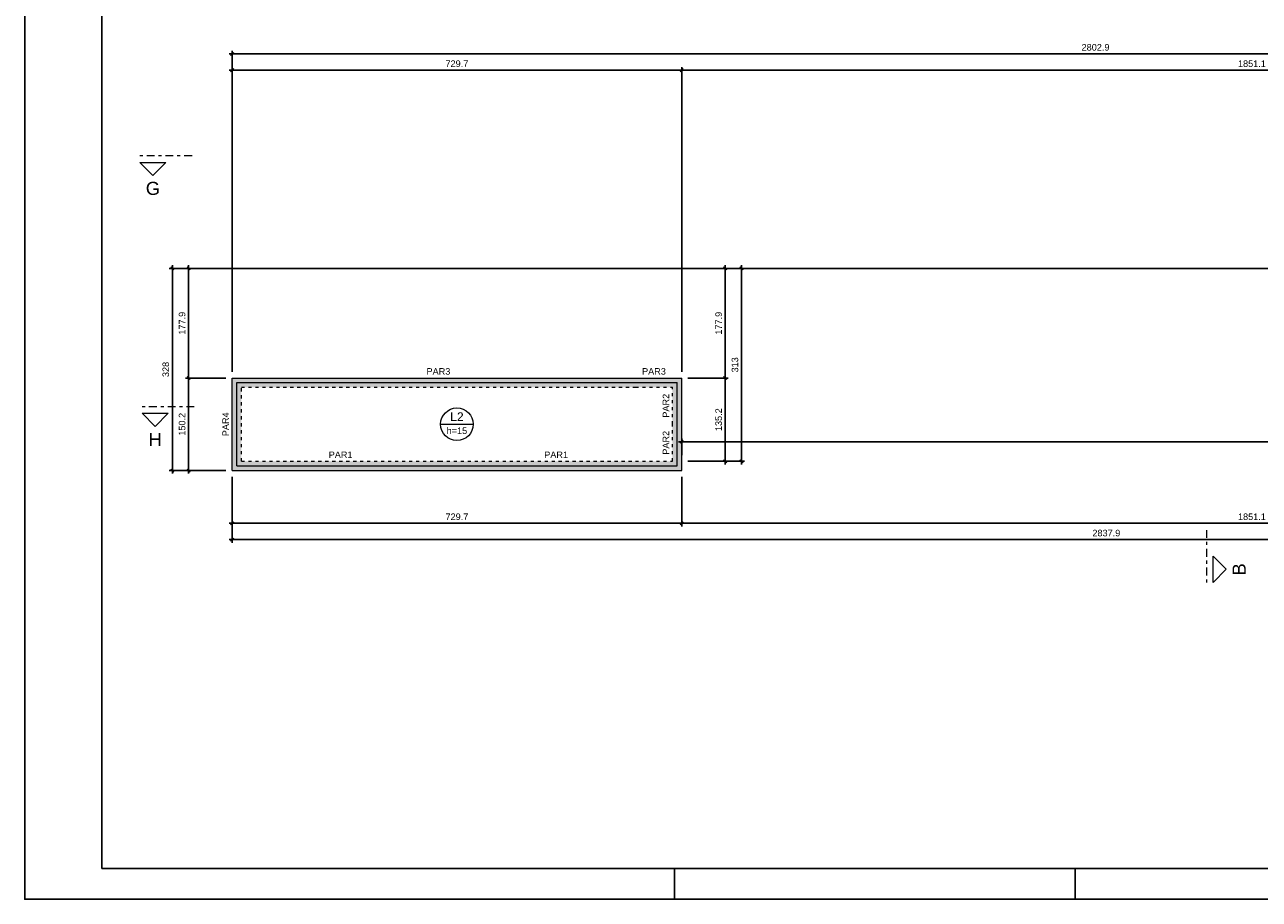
# Model space of a CAD drawing. Header units: millimetres. Extents: x 0 to 84.1, y 0 to 59.4.
# Tile 1 of 6: x 0 to 40.1, y 0 to 28.4. Entities that reach past the tile are written whole.
import ezdxf

# ---------------------------------------------------------------- set-up
doc = ezdxf.new("R2010")
doc.units = ezdxf.units.MM
doc.header["$MEASUREMENT"] = 0
for name, pattern in [('DASHDOT', [2.54, 1.27, -0.635, 0, -0.635]), ('DOT', [0.635, 0, -0.635]), ('NULL', [0])]:
    doc.linetypes.add(name, pattern=pattern)
doc.layers.get('0').update_dxf_attribs({"lineweight": 18})
for name, color, linetype, lineweight in [('FO-Cortes', 9, 'DASHDOT', 5), ('FO-Cotas', 5, 'Continuous', 5), ('FO-Eixos', 5, 'Continuous', 5), ('FO-Hachura parede de concreto', 161, 'Continuous', 5), ('FO-Textos das lajes', 3, 'Continuous', 20), ('FO-Textos das vigas', 7, 'Continuous', 5), ('FO-Vigas', 1, 'Continuous', 20)]:
    doc.layers.add(name, color=color, linetype=linetype, lineweight=lineweight)
doc.layers.add('SEDUC_MARF', color=1, linetype='Continuous')
doc.layers.add('SEDUC_MARGG', color=7, linetype='Continuous')
doc.styles.add('Arial', font='txt')
doc.dimstyles.new('UM_50.000000', dxfattribs={"dimtxt": 0.18, "dimasz": 0.1, "dimexe": 0.1, "dimexo": 0.2, "dimgap": 0, "dimtad": 1, "dimtih": 1, "dimtoh": 1, "dimdec": 1, "dimlfac": 50, "dimzin": 0, "dimdsep": 46, "dimtxsty": 'Standard', "dimcen": 0.09, "dimdle": 0.1, "dimadec": 1, "dimazin": 2, "dimtfac": 1, "dimtdec": 4, "dimtofl": 0, "dimtmove": 0, "dimatfit": 3, "dimfxl": 1, "dimtolj": 1, "dimarcsym": 0})

# ---------------------------------------------------------------- blocks, each defined once
blk = doc.blocks.new('_Oblique')
at = {"color": 0, "linetype": 'ByBlock', "lineweight": -2}
blk.add_line((-0.5, -0.5), (0.5, 0.5), dxfattribs=at)
blk = doc.blocks.new('*D6')
at = {"layer": 'Defpoints', "color": 0}
for p in [(21.328, 26.906), (6.734, 16.917), (21.328, 16.917)]:
    blk.add_point(p, dxfattribs=at)
at = {"layer": 'FO-Cotas', "color": 0, "lineweight": -2}
for p, q in [((6.634, 26.906), (21.428, 26.906)), ((6.734, 17.117), (6.734, 27.006)), ((21.328, 17.117), (21.328, 27.006))]:
    blk.add_line(p, q, dxfattribs=at)
at = {"layer": 'FO-Cotas', "color": 0, "lineweight": -2, "xscale": 0.1, "yscale": 0.1, "zscale": 0.1, "rotation": 180}
blk.add_blockref('_Oblique', (6.734, 26.906), dxfattribs=at)
at = {"layer": 'FO-Cotas', "color": 0, "lineweight": -2, "xscale": 0.1, "yscale": 0.1, "zscale": 0.1}
blk.add_blockref('_Oblique', (21.328, 26.906), dxfattribs=at)
at = {"layer": 'FO-Cotas', "color": 7, "insert": (14.031, 27.117), "char_height": 0.2118, "attachment_point": 5, "style": 'Arial'}
blk.add_mtext('\\A1;729.7', dxfattribs=at)
blk = doc.blocks.new('*D7')
at = {"layer": 'Defpoints', "color": 0}
for p in [(58.351, 26.906), (58.351, 25.494), (21.328, 16.917)]:
    blk.add_point(p, dxfattribs=at)
at = {"layer": 'FO-Cotas', "color": 0, "lineweight": -2}
for p, q in [((21.228, 26.906), (58.451, 26.906)), ((21.328, 17.117), (21.328, 27.006)), ((58.351, 25.694), (58.351, 27.006))]:
    blk.add_line(p, q, dxfattribs=at)
at = {"layer": 'FO-Cotas', "color": 0, "lineweight": -2, "xscale": 0.1, "yscale": 0.1, "zscale": 0.1, "rotation": 180}
blk.add_blockref('_Oblique', (21.328, 26.906), dxfattribs=at)
at = {"layer": 'FO-Cotas', "color": 0, "lineweight": -2, "xscale": 0.1, "yscale": 0.1, "zscale": 0.1}
blk.add_blockref('_Oblique', (58.351, 26.906), dxfattribs=at)
at = {"layer": 'FO-Cotas', "color": 7, "insert": (39.84, 27.117), "char_height": 0.2118, "attachment_point": 5, "style": 'Arial'}
blk.add_mtext('\\A1;1851.1', dxfattribs=at)
blk = doc.blocks.new('*D10')
at = {"layer": 'Defpoints', "color": 0}
for p in [(62.791, 27.435), (62.791, 25.494), (6.734, 16.917)]:
    blk.add_point(p, dxfattribs=at)
at = {"layer": 'FO-Cotas', "color": 0, "lineweight": -2}
for p, q in [((6.634, 27.435), (62.891, 27.435)), ((6.734, 17.117), (6.734, 27.535)), ((62.791, 25.694), (62.791, 27.535))]:
    blk.add_line(p, q, dxfattribs=at)
at = {"layer": 'FO-Cotas', "color": 0, "lineweight": -2, "xscale": 0.1, "yscale": 0.1, "zscale": 0.1, "rotation": 180}
blk.add_blockref('_Oblique', (6.734, 27.435), dxfattribs=at)
at = {"layer": 'FO-Cotas', "color": 0, "lineweight": -2, "xscale": 0.1, "yscale": 0.1, "zscale": 0.1}
blk.add_blockref('_Oblique', (62.791, 27.435), dxfattribs=at)
at = {"layer": 'FO-Cotas', "color": 7, "insert": (34.763, 27.647), "char_height": 0.2118, "attachment_point": 5, "style": 'Arial'}
blk.add_mtext('\\A1;2802.9', dxfattribs=at)
blk = doc.blocks.new('*D11')
at = {"layer": 'Defpoints', "color": 0}
for p in [(6.734, 13.914), (21.328, 13.914), (21.328, 12.202)]:
    blk.add_point(p, dxfattribs=at)
at = {"layer": 'FO-Cotas', "color": 0, "lineweight": -2}
for p, q in [((6.734, 13.714), (6.734, 12.102)), ((21.328, 13.714), (21.328, 12.102)), ((6.634, 12.202), (21.428, 12.202))]:
    blk.add_line(p, q, dxfattribs=at)
at = {"layer": 'FO-Cotas', "color": 0, "lineweight": -2, "xscale": 0.1, "yscale": 0.1, "zscale": 0.1, "rotation": 180}
blk.add_blockref('_Oblique', (6.734, 12.202), dxfattribs=at)
at = {"layer": 'FO-Cotas', "color": 0, "lineweight": -2, "xscale": 0.1, "yscale": 0.1, "zscale": 0.1}
blk.add_blockref('_Oblique', (21.328, 12.202), dxfattribs=at)
at = {"layer": 'FO-Cotas', "color": 7, "insert": (14.031, 12.413), "char_height": 0.2118, "attachment_point": 5, "style": 'Arial'}
blk.add_mtext('\\A1;729.7', dxfattribs=at)
blk = doc.blocks.new('*D12')
at = {"layer": 'Defpoints', "color": 0}
for p in [(58.351, 20.474), (21.328, 13.914), (58.351, 12.202)]:
    blk.add_point(p, dxfattribs=at)
at = {"layer": 'FO-Cotas', "color": 0, "lineweight": -2}
for p, q in [((58.351, 20.274), (58.351, 12.102)), ((21.328, 13.714), (21.328, 12.102)), ((21.228, 12.202), (58.451, 12.202))]:
    blk.add_line(p, q, dxfattribs=at)
at = {"layer": 'FO-Cotas', "color": 0, "lineweight": -2, "xscale": 0.1, "yscale": 0.1, "zscale": 0.1, "rotation": 180}
blk.add_blockref('_Oblique', (21.328, 12.202), dxfattribs=at)
at = {"layer": 'FO-Cotas', "color": 0, "lineweight": -2, "xscale": 0.1, "yscale": 0.1, "zscale": 0.1}
blk.add_blockref('_Oblique', (58.351, 12.202), dxfattribs=at)
at = {"layer": 'FO-Cotas', "color": 7, "insert": (39.84, 12.413), "char_height": 0.2118, "attachment_point": 5, "style": 'Arial'}
blk.add_mtext('\\A1;1851.1', dxfattribs=at)
blk = doc.blocks.new('*D15')
at = {"layer": 'Defpoints', "color": 0}
for p in [(6.734, 13.914), (63.491, 13.614), (63.491, 11.672)]:
    blk.add_point(p, dxfattribs=at)
at = {"layer": 'FO-Cotas', "color": 0, "lineweight": -2}
for p, q in [((6.734, 13.714), (6.734, 11.572)), ((63.491, 13.414), (63.491, 11.572)), ((6.634, 11.672), (63.591, 11.672))]:
    blk.add_line(p, q, dxfattribs=at)
at = {"layer": 'FO-Cotas', "color": 0, "lineweight": -2, "xscale": 0.1, "yscale": 0.1, "zscale": 0.1, "rotation": 180}
blk.add_blockref('_Oblique', (6.734, 11.672), dxfattribs=at)
at = {"layer": 'FO-Cotas', "color": 0, "lineweight": -2, "xscale": 0.1, "yscale": 0.1, "zscale": 0.1}
blk.add_blockref('_Oblique', (63.491, 11.672), dxfattribs=at)
at = {"layer": 'FO-Cotas', "color": 7, "insert": (35.113, 11.884), "char_height": 0.2118, "attachment_point": 5, "style": 'Arial'}
blk.add_mtext('\\A1;2837.9', dxfattribs=at)
blk = doc.blocks.new('*D17')
at = {"layer": 'Defpoints', "color": 0}
for p in [(5.322, 16.917), (6.734, 16.917), (6.734, 13.914)]:
    blk.add_point(p, dxfattribs=at)
at = {"layer": 'FO-Cotas', "color": 0, "lineweight": -2}
for p, q in [((6.534, 16.917), (5.222, 16.917)), ((5.322, 13.814), (5.322, 17.017)), ((6.534, 13.914), (5.222, 13.914))]:
    blk.add_line(p, q, dxfattribs=at)
at = {"layer": 'FO-Cotas', "color": 0, "lineweight": -2, "xscale": 0.1, "yscale": 0.1, "zscale": 0.1}
for p, rotation in [((5.322, 16.917), 90), ((5.322, 13.914), 270)]:
    blk.add_blockref('_Oblique', p, dxfattribs=dict(at, rotation=rotation))
at = {"layer": 'FO-Cotas', "color": 7, "insert": (5.11, 15.415), "char_height": 0.2118, "attachment_point": 5, "rotation": 90, "style": 'Arial'}
blk.add_mtext('\\A1;150.2', dxfattribs=at)
blk = doc.blocks.new('*D18')
at = {"layer": 'Defpoints', "color": 0}
for p in [(5.322, 20.474), (58.351, 20.474), (6.734, 16.917)]:
    blk.add_point(p, dxfattribs=at)
at = {"layer": 'FO-Cotas', "color": 0, "lineweight": -2}
for p, q in [((58.151, 20.474), (5.222, 20.474)), ((5.322, 16.817), (5.322, 20.574)), ((6.534, 16.917), (5.222, 16.917))]:
    blk.add_line(p, q, dxfattribs=at)
at = {"layer": 'FO-Cotas', "color": 0, "lineweight": -2, "xscale": 0.1, "yscale": 0.1, "zscale": 0.1}
for p, rotation in [((5.322, 20.474), 90), ((5.322, 16.917), 270)]:
    blk.add_blockref('_Oblique', p, dxfattribs=dict(at, rotation=rotation))
at = {"layer": 'FO-Cotas', "color": 7, "insert": (5.11, 18.695), "char_height": 0.2118, "attachment_point": 5, "rotation": 90, "style": 'Arial'}
blk.add_mtext('\\A1;177.9', dxfattribs=at)
blk = doc.blocks.new('*D22')
at = {"layer": 'Defpoints', "color": 0}
for p in [(4.793, 20.474), (58.351, 20.474), (6.734, 13.914)]:
    blk.add_point(p, dxfattribs=at)
at = {"layer": 'FO-Cotas', "color": 0, "lineweight": -2}
for p, q in [((58.151, 20.474), (4.693, 20.474)), ((4.793, 13.814), (4.793, 20.574)), ((6.534, 13.914), (4.693, 13.914))]:
    blk.add_line(p, q, dxfattribs=at)
at = {"layer": 'FO-Cotas', "color": 0, "lineweight": -2, "xscale": 0.1, "yscale": 0.1, "zscale": 0.1}
for p, rotation in [((4.793, 20.474), 90), ((4.793, 13.914), 270)]:
    blk.add_blockref('_Oblique', p, dxfattribs=dict(at, rotation=rotation))
at = {"layer": 'FO-Cotas', "color": 7, "insert": (4.581, 17.194), "char_height": 0.2118, "attachment_point": 5, "rotation": 90, "style": 'Arial'}
blk.add_mtext('\\A1;328', dxfattribs=at)
blk = doc.blocks.new('*D25')
at = {"layer": 'Defpoints', "color": 0}
for p in [(21.328, 16.917), (22.74, 16.917), (21.328, 14.214)]:
    blk.add_point(p, dxfattribs=at)
at = {"layer": 'FO-Cotas', "color": 0, "lineweight": -2}
for p, q in [((21.528, 16.917), (22.84, 16.917)), ((22.74, 14.114), (22.74, 17.017)), ((21.528, 14.214), (22.84, 14.214))]:
    blk.add_line(p, q, dxfattribs=at)
at = {"layer": 'FO-Cotas', "color": 0, "lineweight": -2, "xscale": 0.1, "yscale": 0.1, "zscale": 0.1}
for p, rotation in [((22.74, 16.917), 90), ((22.74, 14.214), 270)]:
    blk.add_blockref('_Oblique', p, dxfattribs=dict(at, rotation=rotation))
at = {"layer": 'FO-Cotas', "color": 7, "insert": (22.528, 15.565), "char_height": 0.2118, "attachment_point": 5, "rotation": 90, "style": 'Arial'}
blk.add_mtext('\\A1;135.2', dxfattribs=at)
blk = doc.blocks.new('*D26')
at = {"layer": 'Defpoints', "color": 0}
for p in [(22.74, 20.474), (63.491, 20.474), (21.328, 16.917)]:
    blk.add_point(p, dxfattribs=at)
at = {"layer": 'FO-Cotas', "color": 0, "lineweight": -2}
for p, q in [((63.291, 20.474), (22.64, 20.474)), ((22.74, 16.817), (22.74, 20.574)), ((21.528, 16.917), (22.84, 16.917))]:
    blk.add_line(p, q, dxfattribs=at)
at = {"layer": 'FO-Cotas', "color": 0, "lineweight": -2, "xscale": 0.1, "yscale": 0.1, "zscale": 0.1}
for p, rotation in [((22.74, 20.474), 90), ((22.74, 16.917), 270)]:
    blk.add_blockref('_Oblique', p, dxfattribs=dict(at, rotation=rotation))
at = {"layer": 'FO-Cotas', "color": 7, "insert": (22.528, 18.695), "char_height": 0.2118, "attachment_point": 5, "rotation": 90, "style": 'Arial'}
blk.add_mtext('\\A1;177.9', dxfattribs=at)
blk = doc.blocks.new('*D30')
at = {"layer": 'Defpoints', "color": 0}
for p in [(23.27, 20.474), (63.491, 20.474), (21.328, 14.214)]:
    blk.add_point(p, dxfattribs=at)
at = {"layer": 'FO-Cotas', "color": 0, "lineweight": -2}
for p, q in [((63.291, 20.474), (23.17, 20.474)), ((23.27, 14.114), (23.27, 20.574)), ((21.528, 14.214), (23.37, 14.214))]:
    blk.add_line(p, q, dxfattribs=at)
at = {"layer": 'FO-Cotas', "color": 0, "lineweight": -2, "xscale": 0.1, "yscale": 0.1, "zscale": 0.1}
for p, rotation in [((23.27, 20.474), 90), ((23.27, 14.214), 270)]:
    blk.add_blockref('_Oblique', p, dxfattribs=dict(at, rotation=rotation))
at = {"layer": 'FO-Cotas', "color": 7, "insert": (23.058, 17.344), "char_height": 0.2118, "attachment_point": 5, "rotation": 90, "style": 'Arial'}
blk.add_mtext('\\A1;313', dxfattribs=at)
blk = doc.blocks.new('*D35')
at = {"layer": 'Defpoints', "color": 0}
for p in [(21.328, 14.849), (21.328, 14.214), (62.891, 14.214)]:
    blk.add_point(p, dxfattribs=at)
at = {"layer": 'FO-Cotas', "color": 0, "lineweight": -2}
for p, q in [((62.991, 14.849), (21.228, 14.849)), ((21.328, 14.414), (21.328, 14.949)), ((62.891, 14.414), (62.891, 14.949))]:
    blk.add_line(p, q, dxfattribs=at)
at = {"layer": 'FO-Cotas', "color": 0, "lineweight": -2, "xscale": 0.1, "yscale": 0.1, "zscale": 0.1, "rotation": 180}
blk.add_blockref('_Oblique', (21.328, 14.849), dxfattribs=at)
at = {"layer": 'FO-Cotas', "color": 0, "lineweight": -2, "xscale": 0.1, "yscale": 0.1, "zscale": 0.1}
blk.add_blockref('_Oblique', (62.891, 14.849), dxfattribs=at)
at = {"layer": 'FO-Cotas', "color": 7, "insert": (42.11, 15.061), "char_height": 0.2118, "attachment_point": 5, "style": 'Arial'}
blk.add_mtext('\\A1;2078.2', dxfattribs=at)

msp = doc.modelspace()

# ---------------------------------------------------------------- hatches: boundary and pattern name
at = {"layer": 'FO-Hachura parede de concreto', "linetype": 'Continuous'}
for points in [[(7.0342, 14.2137), (7.0342, 14.2137), (7.0342, 16.6169), (6.7344, 16.9169), (6.7344, 13.9135), (7.0342, 14.2137)], [(19.8282, 16.9169), (19.8282, 16.9169), (6.7344, 16.9169), (7.0342, 16.6169), (19.8282, 16.6169), (19.8282, 16.9169)], [(21.3282, 16.9169), (21.3282, 16.9169), (19.8282, 16.9169), (19.8282, 16.6169), (21.0282, 16.6169), (21.3282, 16.9169)], [(21.3282, 16.9169), (21.3282, 16.9169), (21.0282, 16.6169), (21.0282, 15.4169), (21.3282, 15.4169), (21.3282, 16.9169)], [(21.3282, 15.4169), (21.3282, 15.4169), (21.0284, 15.4169), (21.0284, 14.2135), (21.3282, 13.9137), (21.3282, 15.4169)], [(13.4754, 14.2137), (13.4754, 14.2137), (7.0342, 14.2137), (6.7344, 13.9135), (13.4754, 13.9135), (13.4754, 14.2137)], [(21.0284, 14.2135), (21.0284, 14.2135), (13.4754, 14.2135), (13.4754, 13.9137), (21.3282, 13.9137), (21.0284, 14.2135)]]:
    msp.add_hatch(color=161, dxfattribs=at).paths.add_polyline_path(points)

# ---------------------------------------------------------------- linework, layer by layer
at = {"layer": 'FO-Cortes', "ltscale": 0.2}
for p, q in [((5.4321, 24.1241), (3.7377, 24.1241)), ((5.5044, 15.9827), (3.81, 15.9827)), ((38.3659, 11.9795), (38.3659, 10.2851))]:
    msp.add_line(p, q, dxfattribs=at)
at = {"layer": 'FO-Cortes', "linetype": 'Continuous', "ltscale": 0.2}
for points in [[(3.7377, 23.9123), (4.5849, 23.9123), (4.1613, 23.4887), (3.7377, 23.9123)], [(3.81, 15.7709), (4.6572, 15.7709), (4.2336, 15.3473), (3.81, 15.7709)], [(38.5777, 10.2851), (38.5777, 11.1323), (39.0013, 10.7087), (38.5777, 10.2851)]]:
    msp.add_lwpolyline(points, close=True, dxfattribs=at)
at = {"layer": 'FO-Eixos'}
for p, q in [((6.8842, 14.0635), (6.8842, 16.7669)), ((6.8842, 16.7669), (19.8282, 16.7669)), ((19.8282, 16.7669), (21.1782, 16.7669)), ((21.1782, 15.4169), (21.1782, 16.7669)), ((21.1782, 14.0635), (21.1782, 15.4169)), ((6.8842, 14.0635), (13.4754, 14.0635)), ((13.4754, 14.0635), (21.1782, 14.0635))]:
    msp.add_line(p, q, dxfattribs=at)
at = {"layer": 'FO-Textos das lajes'}
msp.add_line((13.5017, 15.4152), (14.5607, 15.4152), dxfattribs=at)
msp.add_circle((14.0312, 15.4152), 0.5295, dxfattribs=at)
at = {"layer": 'FO-Vigas'}
for p, q in [((6.7342, 13.9135), (6.7342, 16.9169)), ((6.7342, 16.9169), (19.8282, 16.9169)), ((19.8282, 16.9169), (21.3282, 16.9169)), ((21.3282, 15.4169), (21.3282, 16.9169)), ((21.3282, 13.9135), (21.3282, 15.4169)), ((6.7342, 13.9135), (13.4754, 13.9135)), ((13.4754, 13.9135), (21.3282, 13.9135))]:
    msp.add_line(p, q, dxfattribs=at)
at = {"layer": 'FO-Vigas', "linetype": 'DOT', "ltscale": 0.2}
for p, q in [((7.0342, 14.2135), (7.0342, 16.6169)), ((7.0342, 16.6169), (19.8282, 16.6169)), ((19.8282, 16.6169), (21.0282, 16.6169)), ((21.0282, 15.4169), (21.0282, 16.6169)), ((21.0282, 14.2135), (21.0282, 15.4169)), ((7.0342, 14.2135), (13.4754, 14.2135)), ((13.4754, 14.2135), (21.0282, 14.2135))]:
    msp.add_line(p, q, dxfattribs=at)
at = {"layer": 'SEDUC_MARF'}
for p, q in [((21.1, 1), (21.1, 0)), ((34.1, 1), (34.1, 0))]:
    msp.add_line(p, q, dxfattribs=at)
msp.add_lwpolyline([(84.1, 59.4), (0, 59.4), (0, 0), (84.1, 0)], close=True, dxfattribs=at)
at = {"layer": 'SEDUC_MARGG'}
msp.add_lwpolyline([(2.5, 1), (83.1, 1), (83.1, 58.4), (2.5, 58.4)], close=True, dxfattribs=at)

# ---------------------------------------------------------------- texts
at = {"layer": 'FO-Cortes', "linetype": 'NULL', "ltscale": 0.2, "char_height": 0.4236, "attachment_point": 8, "line_spacing_factor": 0.798, "style": 'Arial'}
for s, insert, width in [('G', (4.1617, 22.8533), 0.902285), ('H', (4.2337, 14.7123), 0.837715)]:
    msp.add_mtext(s, dxfattribs=dict(at, insert=insert, width=width))
at = {"layer": 'FO-Cortes', "linetype": 'NULL', "ltscale": 0.2, "insert": (39.6366, 10.7082), "char_height": 0.4236, "width": 0.773711, "attachment_point": 8, "rotation": 90.00021, "line_spacing_factor": 0.798, "style": 'Arial'}
msp.add_mtext('B', dxfattribs=at)
at = {"layer": 'FO-Textos das lajes', "linetype": 'NULL', "attachment_point": 8, "line_spacing_factor": 0.798, "style": 'Arial'}
for s, insert, char_height, width in [('L2', (14.0312, 15.5209), 0.2824, 0.867598), ('h=15', (14.0312, 15.0976), 0.2118, 1.306416)]:
    msp.add_mtext(s, dxfattribs=dict(at, insert=insert, char_height=char_height, width=width))
at = {"layer": 'FO-Textos das vigas', "linetype": 'NULL', "char_height": 0.2118, "width": 1.515137, "attachment_point": 8, "line_spacing_factor": 0.798, "style": 'Arial'}
for s, insert in [('PAR3', (13.4312, 17.0226)), ('PAR3', (20.4282, 17.0226)), ('PAR1', (10.2552, 14.3196)), ('PAR1', (17.2522, 14.3196))]:
    msp.add_mtext(s, dxfattribs=dict(at, insert=insert))
at = {"layer": 'FO-Textos das vigas', "linetype": 'NULL', "char_height": 0.2118, "width": 1.515137, "attachment_point": 8, "rotation": 90.00021, "line_spacing_factor": 0.798, "style": 'Arial'}
for s, insert in [('PAR2', (20.9223, 16.0167)), ('PAR4', (6.6283, 15.4147)), ('PAR2', (20.9223, 14.8147))]:
    msp.add_mtext(s, dxfattribs=dict(at, insert=insert))

# ---------------------------------------------------------------- dimensions: what is measured, and where the dimension line sits
at = {"layer": 'FO-Cotas'}
for base, p1, p2, picture, middle in [((62.7914, 27.435), (6.7342, 16.9169), (62.7914, 25.4935), '*D10', (34.7628, 27.6468)), ((21.3282, 26.9055), (6.7342, 16.9169), (21.3282, 16.9169), '*D6', (14.0312, 27.1173)), ((58.3508, 26.9055), (21.3282, 16.9169), (58.3508, 25.4935), '*D7', (39.8395, 27.1173)), ((58.3508, 12.2015), (21.3282, 13.9135), (58.3508, 20.4739), '*D12', (39.8395, 12.4133)), ((21.3282, 14.8489), (62.8914, 14.2135), (21.3282, 14.2135), '*D35', (42.1098, 15.0607)), ((21.3282, 12.2015), (6.7342, 13.9135), (21.3282, 13.9135), '*D11', (14.0312, 12.4133)), ((63.4914, 11.672), (6.7342, 13.9135), (63.4914, 13.6135), '*D15', (35.1128, 11.8838))]:
    dim = msp.add_linear_dim(base=base, p1=p1, p2=p2, dimstyle='UM_50.000000', override={"dimtxt": 0.2118, "dimasz": 0.1, "dimexe": 0.1, "dimexo": 0.2, "dimtad": 1, "dimtih": 0, "dimtoh": 0, "dimdec": 1, "dimlfac": 50, "dimzin": 8, "dimtxsty": 'Arial', "dimblk": 'Oblique', "dimblk1": 'Oblique', "dimblk2": 'Oblique', "dimsah": 1, "dimdle": 0.1, "dimse1": 0, "dimse2": 0, "dimclrt": 7, "dimadec": 1, "dimazin": 3, "dimtmove": 2, "dimldrblk": 'Oblique'}, dxfattribs=at)
    dim.commit()
    dim.dimension.update_dxf_attribs({"geometry": picture, "text_midpoint": middle, "dimtype": 160})
for base, p1, p2, picture, middle in [((4.7927, 20.4739), (6.7342, 13.9135), (58.3508, 20.4739), '*D22', (4.5809, 17.1937)), ((5.3222116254, 20.4739036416), (6.7342116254, 16.9169036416), (58.3508116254, 20.4739036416), '*D18', (5.1104116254, 18.6954036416)), ((22.7402116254, 20.4739036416), (21.3282116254, 16.9169036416), (63.4912116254, 20.4739036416), '*D26', (22.5284116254, 18.6954036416)), ((23.2697, 20.4739), (21.3282, 14.2135), (63.4912, 20.4739), '*D30', (23.0579, 17.3437)), ((5.3222, 16.9169), (6.7342, 13.9135), (6.7342, 16.9169), '*D17', (5.1104, 15.4152)), ((22.7402, 16.9169), (21.3282, 14.2135), (21.3282, 16.9169), '*D25', (22.5284, 15.5652))]:
    dim = msp.add_linear_dim(base=base, p1=p1, p2=p2, angle=90, dimstyle='UM_50.000000', override={"dimtxt": 0.2118, "dimasz": 0.1, "dimexe": 0.1, "dimexo": 0.2, "dimtad": 1, "dimtih": 0, "dimtoh": 0, "dimdec": 1, "dimlfac": 50, "dimzin": 8, "dimtxsty": 'Arial', "dimblk": 'Oblique', "dimblk1": 'Oblique', "dimblk2": 'Oblique', "dimsah": 1, "dimdle": 0.1, "dimse1": 0, "dimse2": 0, "dimclrt": 7, "dimadec": 1, "dimazin": 3, "dimtmove": 2, "dimldrblk": 'Oblique'}, dxfattribs=at)
    dim.commit()
    dim.dimension.update_dxf_attribs({"geometry": picture, "text_midpoint": middle, "dimtype": 160, "text_rotation": 90})

doc.saveas('drawing.dxf')
